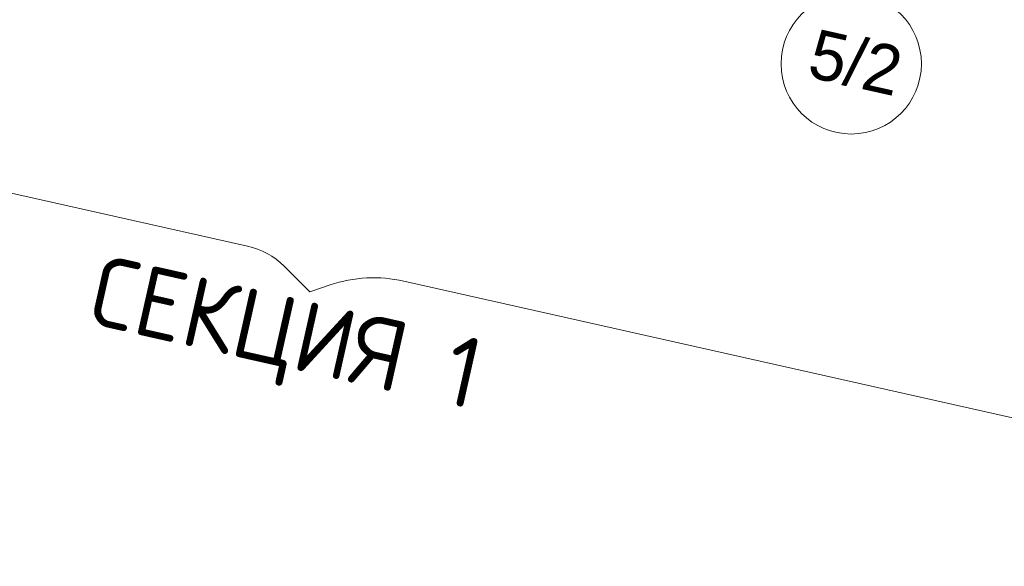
# Model space of a CAD drawing. Header units: millimetres. Extents: x -7145539 to 8272368, y 6117771 to 6337028.
# Tile 3 of 213: x -6869095 to -6862082, y 6122890 to 6126784. Entities that reach past the tile are written whole.
import ezdxf
from ezdxf.enums import TextEntityAlignment as Align

# ---------------------------------------------------------------- set-up
doc = ezdxf.new("R2010")
doc.units = ezdxf.units.MM
doc.header["$MEASUREMENT"] = 0
for name, color, linetype, lineweight in [('0_Ном._пера__1', 7, 'Continuous', 0), ('0_Ном._пера__120', 7, 'Continuous', 0), ('АР-Чертеж-Оси_Осевые размеры.АР_Ном._пера__1', 7, 'Continuous', 0), ('АР-Чертеж-Оси_Осевые размеры.АР_Ном._пера__120', 7, 'Continuous', 0)]:
    doc.layers.add(name, color=color, linetype=linetype, lineweight=lineweight)
doc.layers.add('АР-Чертеж-Оси_Осевые размеры.АР', color=7, linetype='Continuous')
doc.styles.add('РЎР“Р•РќР•Р\xa0Р\x98Р\xa0_РЎРўР\x98Р›Р¬_2', font='GOTHIC.TTF')
doc.styles.add('РЎР“Р•РќР•Р\xa0Р\x98Р\xa0_РЎРўР\x98Р›Р¬_6', font='GOST_Common.ttf')
doc.dimstyles.new('СГЕНЕРИР_СТИЛЬ__11', dxfattribs={"dimtxt": 400, "dimasz": 332.5, "dimexe": 0.18, "dimexo": 0.0625, "dimgap": 0, "dimtad": 1, "dimdec": 0, "dimzin": 0, "dimdsep": 46, "dimtxsty": 'РЎР“Р•РќР•Р\xa0Р\x98Р\xa0_РЎРўР\x98Р›Р¬_2', "dimblk": 'ARROWHEAD_6', "dimblk1": 'ARROWHEAD_6', "dimblk2": 'ARROWHEAD_6', "dimcen": 0.09, "dimse1": 1, "dimse2": 1, "dimclrd": 7, "dimclre": 7, "dimclrt": 7, "dimazin": 0, "dimtfac": 1, "dimtdec": 4, "dimtmove": 0, "dimatfit": 3, "dimfxl": 1, "dimtolj": 1, "dimtzin": 0, "dimarcsym": 0})

# ---------------------------------------------------------------- blocks, each defined once
blk = doc.blocks.new('Стандартный Маркер Сетки[133]_1', base_point=(-6858062.3, 6149223.3))
at = {"layer": 'АР-Чертеж-Оси_Осевые размеры.АР_Ном._пера__120', "color": 7, "linetype": 'Continuous', "lineweight": 0}
blk.add_circle((-6863172.7, 6126469.7), 500, dxfattribs=at)
at = {"layer": 'АР-Чертеж-Оси_Осевые размеры.АР_Ном._пера__120', "color": 7, "lineweight": 0, "style": 'РЎР“Р•РќР•Р\xa0Р\x98Р\xa0_РЎРўР\x98Р›Р¬_2'}
blk.add_attdef('AC_MarkerText_1', text='', height=350, rotation=347.34172, dxfattribs=at).set_placement((-6863102.7, 6126650.8), align=Align.TOP_CENTER)
blk = doc.blocks.new('Стандартный Маркер Сетки[188]_1', base_point=(-6858062.3, 6149223.3))
at = {"layer": 'АР-Чертеж-Оси_Осевые размеры.АР_Ном._пера__120', "color": 7, "linetype": 'Continuous', "lineweight": 0}
blk.add_circle((-6863172.7, 6126469.7), 500, dxfattribs=at)
at = {"layer": 'АР-Чертеж-Оси_Осевые размеры.АР_Ном._пера__120', "color": 7, "lineweight": 0, "style": 'РЎР“Р•РќР•Р\xa0Р\x98Р\xa0_РЎРўР\x98Р›Р¬_2'}
blk.add_attdef('AC_MarkerText_1', text='', height=350, rotation=347.34172, dxfattribs=at).set_placement((-6863102.7, 6126650.8), align=Align.TOP_CENTER)
blk = doc.blocks.new('*D1263', base_point=(-6256761.3, 6562677.8))
at = {"layer": 'АР-Чертеж-Оси_Осевые размеры.АР_Ном._пера__1', "color": 7, "linetype": 'Continuous', "lineweight": 0, "transparency": 16777216}
for p, q in [((-6862923, 6127581.5), (-6862779.1, 6128221.8)), ((-6862642, 6128034.1), (-6863060.1, 6127769.3)), ((-6862851, 6127901.7), (-6859494.6, 6127147.8)), ((-6859566.5, 6126827.7), (-6859422.7, 6127468)), ((-6859285.5, 6127280.2), (-6859703.7, 6127015.4)), ((-6859494.6, 6127147.8), (-6856040.7, 6126372.1))]:
    blk.add_line(p, q, dxfattribs=at)
at = {"layer": 'АР-Чертеж-Оси_Осевые размеры.АР_Ном._пера__1', "color": 7, "lineweight": 0, "transparency": 16777216, "insert": (-6861843.1, 6127757.3), "char_height": 400, "attachment_point": 7, "rotation": 347.34172, "style": 'РЎР“Р•РќР•Р\xa0Р\x98Р\xa0_РЎРўР\x98Р›Р¬_2'}
blk.add_mtext('\\A1;{\\pql;\\fCentury Gothic|b0|i0|c204|p0;\\W1.000000;3\xa0440}', dxfattribs=at)
blk = doc.blocks.new('ARROWHEAD_6')
at = {"color": 0, "linetype": 'Continuous', "lineweight": 0}
for p, q in [((-0.5, -0.5), (0.5, 0.5)), ((0, 0), (-1, 0))]:
    blk.add_line(p, q, dxfattribs=at)

msp = doc.modelspace()

# ---------------------------------------------------------------- linework, layer by layer
at = {"layer": '0_Ном._пера__120', "color": 7, "linetype": 'Continuous', "lineweight": 0}
for points in [[(-6878301, 6128155.1, 0.414214), (-6877894, 6127512.2), (-6867473.4, 6125171.8, -0.141805), (-6867211.2, 6125027.7), (-6867029.6, 6124846.4)], [(-6867029.6, 6124846.4), (-6866883.7, 6124895.1, -0.136563), (-6866359.3, 6124921.6), (-6857371.2, 6122902.9, 0.414214), (-6856728.3, 6123310)]]:
    msp.add_lwpolyline(points, format="xyb", dxfattribs=at)

# ---------------------------------------------------------------- block references
at = {"layer": 'АР-Чертеж-Оси_Осевые размеры.АР', "color": 8, "linetype": 'Continuous', "lineweight": 15}
for name in ['Стандартный Маркер Сетки[133]_1', 'Стандартный Маркер Сетки[188]_1']:
    msp.add_blockref(name, (-6858062.3, 6149223.3), dxfattribs=at).add_auto_attribs({'AC_MarkerText_1': '5/2'})

# ---------------------------------------------------------------- texts
at = {"layer": '0_Ном._пера__1', "color": 7, "linetype": 'Continuous', "lineweight": 0, "insert": (-6867277.7, 6124183.2), "char_height": 500, "attachment_point": 8, "rotation": 347.34172, "style": 'РЎР“Р•РќР•Р\xa0Р\x98Р\xa0_РЎРўР\x98Р›Р¬_6'}
msp.add_mtext('\\A1;{\\pqc;\\fGOST Common|b0|i0|c204|p0;\\W1.000000;СЕКЦИЯ \\fGOST Common|b0|i0|c204|p0;\\W1.000000;1}', dxfattribs=at)

# ---------------------------------------------------------------- dimensions: what is measured, and where the dimension line sits
at = {"layer": 'АР-Чертеж-Оси_Осевые размеры.АР', "color": 7, "linetype": 'Continuous', "lineweight": 0}
dim = msp.add_linear_dim(base=(-6859494.6, 6127147.8), p1=(-6863063.1, 6126957.5), p2=(-6859816.2, 6125715.9), angle=347.34172, dimstyle='СГЕНЕРИР_СТИЛЬ__11', dxfattribs=at)
dim.commit()
dim.dimension.update_dxf_attribs({"geometry": '*D1263', "text_midpoint": (-6861129.8, 6127802), "dimtype": 160, "text_rotation": 347.34172})

doc.saveas('drawing.dxf')
